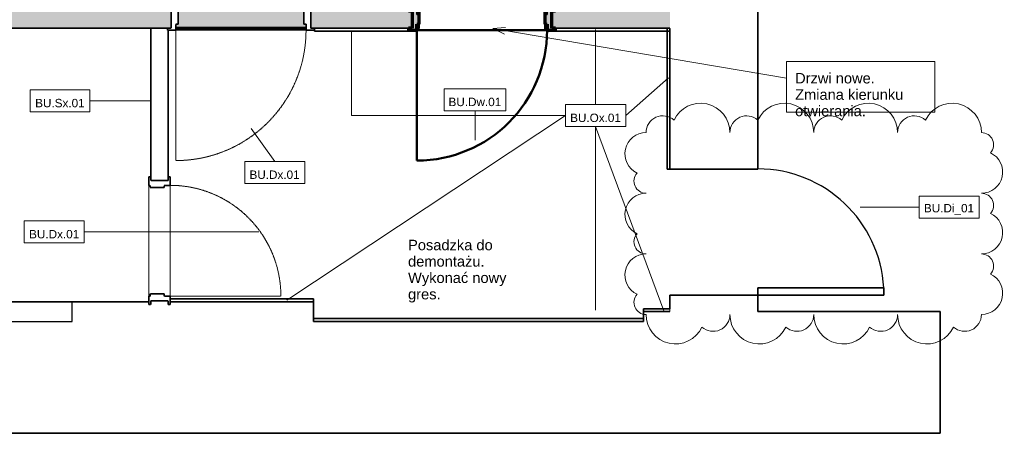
# Model space of a CAD drawing. Header units: centimetres. Extents: x -916 to 180, y 2044 to 2775.
# Tile 4 of 8: x -525 to 180, y 2044 to 2340. Entities that reach past the tile are written whole.
import ezdxf

# ---------------------------------------------------------------- set-up
doc = ezdxf.new("R2010")
doc.units = ezdxf.units.CM
doc.linetypes.add('Wyburzony', pattern=[0.48, 0.32, -0.16])
for name, color, linetype, lineweight in [('_Przerywana-1', 241, 'Wyburzony', 18), ('_Przerywana-2', 7, 'Continuous', 50), ('Chmurki rewizji', 50, 'Continuous', 9), ('Drzwi-1', 21, 'Wyburzony', 35), ('Drzwi-2', 241, 'Wyburzony', 18), ('Drzwi-3', 8, 'Continuous', 25), ('Drzwi-4', 7, 'Continuous', 50), ('Drzwi-5', 10, 'Continuous', 70), ('Krawędzie wspólne-1', 135, 'Continuous', 18), ('Krawędzie wspólne-2', 241, 'Wyburzony', 18), ('Notatki tekstowe', 50, 'Continuous', 9), ('Notatki tekstowe-1', 7, 'Continuous', 9), ('Oznaczenia wielu kategorii', 50, 'Continuous', 9), ('Oznaczenia wielu kategorii-1', 7, 'Continuous', 9), ('Panel-1', 55, 'Continuous', 35), ('Ugięcie rzutu', 8, 'Continuous', 25), ('Wzór cięcia-1', 254, 'Continuous', 18), ('Wzór cięcia-2', 7, 'Continuous', 18), ('Ściany', 8, 'Continuous', 25), ('Ściany-1', 55, 'Continuous', 35), ('Ściany-2', 21, 'Wyburzony', 35), ('Ściany-3', 10, 'Continuous', 70)]:
    doc.layers.add(name, color=color, linetype=linetype, lineweight=lineweight)
doc.styles.add('Arial', font='arial.ttf', dxfattribs={"height": 7.5})
doc.styles.add('Arial_1', font='arial.ttf', dxfattribs={"height": 6})

# ---------------------------------------------------------------- blocks, each defined once
blk = doc.blocks.new('Zabudowa_szachtu - Zabudowa_szachtu-810167-Stan_istniejący _ zmiany bud_')
at = {"layer": 'Ściany'}
for p, q in [((-813.28, 2156.1), (-814.92, 2124.08)), ((-486.86, 2124.08), (-486.86, 2138.08)), ((-814.92, 2124.08), (-486.86, 2124.08))]:
    blk.add_line(p, q, dxfattribs=at)
at = {"layer": 'Ściany-1'}
for p, q in [((-782.54, 2156.1), (-813.28, 2156.1)), ((-782.54, 2138.08), (-782.54, 2156.1)), ((-486.86, 2138.08), (-782.54, 2138.08))]:
    blk.add_line(p, q, dxfattribs=at)
blk = doc.blocks.new('_TD_drzwi - _TD_drzwi DE-919484-Stan_istniejący _ zmiany bud_')
at = {"layer": '_Przerywana-1'}
for p, q in [((-46.6, 7.65), (-30, 7.65)), ((-17.5, 7.65), (46.6, 7.65)), ((46.6, -7.65), (-46.6, -7.65))]:
    blk.add_line(p, q, dxfattribs=at)
at = {"layer": 'Drzwi-1'}
for p, q in [((-46.6, 7.65), (-52.6, 7.65)), ((-52.6, 7.65), (-52.6, 6.25)), ((-46.6, 6.65), (-46.6, 7.65)), ((52.6, 7.65), (46.6, 7.65)), ((46.6, 7.65), (46.6, 6.65)), ((52.6, 6.25), (52.6, 7.65)), ((-52.6, 6.25), (-50, 6.25)), ((-50, 6.25), (-50, -6.25)), ((-45, 6.65), (-46.6, 6.65)), ((-45, -3.45), (-45, 6.65)), ((46.6, 6.65), (45, 6.65)), ((45, 6.65), (45, -3.45)), ((50, 6.25), (52.6, 6.25)), ((50, -6.25), (50, 6.25)), ((-50, -6.25), (-52.6, -6.25)), ((-52.6, -6.25), (-52.6, -7.65)), ((-46.6, -7.65), (-46.6, -3.45)), ((-46.6, -3.45), (-45, -3.45)), ((45, -3.45), (46.6, -3.45)), ((46.6, -3.45), (46.6, -7.65)), ((52.6, -6.25), (50, -6.25)), ((52.6, -7.65), (52.6, -6.25)), ((-52.6, -7.65), (-46.6, -7.65)), ((46.6, -7.65), (52.6, -7.65))]:
    blk.add_line(p, q, dxfattribs=at)
at = {"layer": 'Drzwi-2'}
blk.add_line((-46.6, -7.65), (-46.6, -100.85), dxfattribs=at)
blk.add_arc((-46.6, -7.65), 93.2, 270, 360, dxfattribs=at)
blk = doc.blocks.new('_TD_drzwi - _TD_drzwi DE-919177-Stan_istniejący _ zmiany bud_')
at = {"layer": '_Przerywana-1'}
for p, q in [((-39.6, 7.65), (39.6, 7.65)), ((39.6, -7.65), (-39.6, -7.65))]:
    blk.add_line(p, q, dxfattribs=at)
at = {"layer": 'Drzwi-1'}
for p, q in [((-39.6, 7.65), (-45.6, 7.65)), ((-45.6, 7.65), (-45.6, 6.25)), ((-39.6, 6.65), (-39.6, 7.65)), ((45.6, 7.65), (39.6, 7.65)), ((39.6, 7.65), (39.6, 6.65)), ((45.6, 6.25), (45.6, 7.65)), ((-45.6, 6.25), (-43, 6.25)), ((-43, 6.25), (-43, -6.25)), ((-38, 6.65), (-39.6, 6.65)), ((-38, -3.45), (-38, 6.65)), ((39.6, 6.65), (38, 6.65)), ((38, 6.65), (38, -3.45)), ((43, 6.25), (45.6, 6.25)), ((43, -6.25), (43, 6.25)), ((-43, -6.25), (-45.6, -6.25)), ((-45.6, -6.25), (-45.6, -7.65)), ((-39.6, -7.65), (-39.6, -3.45)), ((-39.6, -3.45), (-38, -3.45)), ((38, -3.45), (39.6, -3.45)), ((39.6, -3.45), (39.6, -7.65)), ((45.6, -6.25), (43, -6.25)), ((45.6, -7.65), (45.6, -6.25)), ((-45.6, -7.65), (-39.6, -7.65)), ((39.6, -7.65), (45.6, -7.65))]:
    blk.add_line(p, q, dxfattribs=at)
at = {"layer": 'Drzwi-2'}
blk.add_line((-39.6, -7.65), (-39.6, -86.85), dxfattribs=at)
blk.add_arc((-39.6, -7.65), 79.2, 270, 360, dxfattribs=at)
blk = doc.blocks.new('_TD_drzwi - _TD_drzwi DE-919486-Stan_istniejący _ zmiany bud_')
at = {"layer": '_Przerywana-1'}
for p, q in [((46.6, 7.65), (-46.6, 7.65)), ((-46.6, -7.65), (46.6, -7.65))]:
    blk.add_line(p, q, dxfattribs=at)
at = {"layer": 'Drzwi-1'}
for p, q in [((-52.6, 7.65), (-46.6, 7.65)), ((-52.6, 6.25), (-52.6, 7.65)), ((-46.6, 7.65), (-46.6, 3.45)), ((46.6, 7.65), (52.6, 7.65)), ((46.6, 3.45), (46.6, 7.65)), ((52.6, 7.65), (52.6, 6.25)), ((-50, 6.25), (-52.6, 6.25)), ((-50, -6.25), (-50, 6.25)), ((-46.6, 3.45), (-45, 3.45)), ((-45, 3.45), (-45, -6.65)), ((45, 3.45), (46.6, 3.45)), ((45, -6.65), (45, 3.45)), ((50, 6.25), (50, -6.25)), ((52.6, 6.25), (50, 6.25)), ((-52.6, -7.65), (-52.6, -6.25)), ((-52.6, -6.25), (-50, -6.25)), ((-46.6, -6.65), (-46.6, -7.65)), ((-45, -6.65), (-46.6, -6.65)), ((46.6, -6.65), (45, -6.65)), ((46.6, -7.65), (46.6, -6.65)), ((50, -6.25), (52.6, -6.25)), ((52.6, -6.25), (52.6, -7.65)), ((-46.6, -7.65), (-52.6, -7.65)), ((52.6, -7.65), (46.6, -7.65))]:
    blk.add_line(p, q, dxfattribs=at)
at = {"layer": 'Drzwi-2'}
blk.add_line((-46.6, 7.65), (-46.6, 100.85), dxfattribs=at)
blk.add_arc((-46.6, 7.65), 93.2, 0, 90, dxfattribs=at)
blk = doc.blocks.new('M_Jednoskrzydłowe płytowe - 0915 x 2032mm ISTN-948749-Stan_istniejący _ zmiany bud_')
at = {"layer": 'Panel-1'}
for p, q in [((39.9, 31.5), (39.9, 121.52)), ((45, 121.52), (39.9, 121.52)), ((45, 31.5), (45, 121.52)), ((45, 31.5), (39.9, 31.5))]:
    blk.add_line(p, q, dxfattribs=at)
at = {"layer": 'Ugięcie rzutu'}
blk.add_arc((45, 31.5), 90.17, 93.2424, 180, dxfattribs=at)
blk = doc.blocks.new('_TD_drzwi - _TD_drzwi-919487-Stan_istniejący _ zmiany bud_')
at = {"layer": 'Drzwi-4'}
h = blk.add_hatch(color=256, dxfattribs=at)
h.paths.add_polyline_path([(52.6, -7.65), (52.6, -6.25), (50, -6.25), (50, 6.25), (52.6, 6.25), (52.6, 7.65), (46.6, 7.65), (46.6, 6.65), (45, 6.65), (45, -3.45), (46.6, -3.45), (46.6, -7.65), (50, -7.65)])
h.paths.add_polyline_path([(-46.6, -7.65), (-46.6, -3.45), (-45, -3.45), (-45, 6.65), (-46.6, 6.65), (-46.6, 7.65), (-52.6, 7.65), (-52.6, 6.25), (-50, 6.25), (-50, -6.25), (-52.6, -6.25), (-52.6, -7.65), (-50, -7.65)])
at = {"layer": '_Przerywana-2'}
for p, q in [((-46.6, 7.65), (46.6, 7.65)), ((46.6, -7.65), (-46.6, -7.65))]:
    blk.add_line(p, q, dxfattribs=at)
at = {"layer": 'Drzwi-4'}
blk.add_line((-46.6, -7.65), (-46.6, -100.85), dxfattribs=at)
blk.add_arc((-46.6, -7.65), 93.2, 270, 360, dxfattribs=at)
at = {"layer": 'Drzwi-5'}
for p, q in [((-46.6, 7.65), (-52.6, 7.65)), ((-52.6, 7.65), (-52.6, 6.25)), ((-46.6, 6.65), (-46.6, 7.65)), ((52.6, 7.65), (46.6, 7.65)), ((46.6, 7.65), (46.6, 6.65)), ((52.6, 6.25), (52.6, 7.65)), ((-52.6, 6.25), (-50, 6.25)), ((-50, 6.25), (-50, -6.25)), ((-45, 6.65), (-46.6, 6.65)), ((-45, -3.45), (-45, 6.65)), ((46.6, 6.65), (45, 6.65)), ((45, 6.65), (45, -3.45)), ((50, 6.25), (52.6, 6.25)), ((50, -6.25), (50, 6.25)), ((-50, -6.25), (-52.6, -6.25)), ((-52.6, -6.25), (-52.6, -7.65)), ((-46.6, -7.65), (-46.6, -3.45)), ((-46.6, -3.45), (-45, -3.45)), ((45, -3.45), (46.6, -3.45)), ((46.6, -3.45), (46.6, -7.65)), ((52.6, -6.25), (50, -6.25)), ((52.6, -7.65), (52.6, -6.25)), ((-52.6, -7.65), (-46.6, -7.65)), ((46.6, -7.65), (52.6, -7.65))]:
    blk.add_line(p, q, dxfattribs=at)
blk = doc.blocks.new('Family - ___-948772-Stan_istniejący _ zmiany bud_')
at = {"layer": 'Chmurki rewizji'}
for centre, radius, start, end in [((-37.29, 2258.95), 21, 360, 154.79123), ((22.71, 2258.95), 21, 360, 154.79123), ((82.71, 2258.95), 21, 360, 154.79123), ((142.71, 2258.95), 21, 360, 154.79123), ((-64.29, 2258.95), 12, 48.18969, 180), ((-4.29, 2258.95), 12, 48.18969, 180), ((55.71, 2258.95), 12, 48.18969, 180), ((115.71, 2258.95), 12, 48.18969, 180), ((-76.29, 2243.78), 15.17, 90, 244.79123), ((163.71, 2250.28), 8.67, 318.18969, 90), ((163.71, 2230.78), 15.17, 270, 64.79123), ((-76.29, 2224.28), 8.67, 138.18969, 270), ((-76.29, 2200.45), 15.17, 90, 244.79123), ((163.71, 2206.95), 8.67, 318.18969, 90), ((163.71, 2187.45), 15.17, 270, 64.79123), ((-76.29, 2180.95), 8.67, 138.18969, 270), ((-76.29, 2157.11), 15.17, 90, 244.79123), ((163.71, 2163.61), 8.67, 318.18969, 90), ((163.71, 2144.11), 15.17, 270, 64.79123), ((-76.29, 2137.61), 8.67, 138.18969, 270), ((-55.29, 2128.95), 21, 180, 334.79123), ((-28.29, 2128.95), 12, 228.18969, 0), ((4.71, 2128.95), 21, 180, 334.79123), ((31.71, 2128.95), 12, 228.18969, 0), ((64.71, 2128.95), 21, 180, 334.79123), ((91.71, 2128.95), 12, 228.18969, 0), ((124.71, 2128.95), 21, 180, 334.79123), ((151.71, 2128.95), 12, 228.18969, 0)]:
    blk.add_arc(centre, radius, start, end, dxfattribs=at)

msp = doc.modelspace()

# ---------------------------------------------------------------- hatches: boundary and pattern name
at = {"layer": 'Wzór cięcia-1'}
h = msp.add_hatch(color=256, dxfattribs=at)
h.paths.add_polyline_path([(-59.22, 2333.58), (-59.22, 2346.08), (-143.72, 2346.08), (-143.72, 2333.58), (-121.54, 2333.58)])
h.paths.add_polyline_path([(-243.72, 2333.58), (-243.72, 2346.08), (-316.22, 2346.08), (-316.22, 2333.58), (-246.32, 2333.58)])
h.paths.add_polyline_path([(-418.82, 2333.58), (-416.22, 2333.58), (-416.22, 2346.08), (-687.32, 2346.08), (-687.32, 2333.58), (-684.72, 2333.58)])
h.paths.add_polyline_path([(-799.28, 2333.58), (-779.32, 2333.58), (-779.32, 2346.08), (-803.54, 2346.08), (-804.18, 2333.58)])
at = {"layer": 'Wzór cięcia-2'}
msp.add_hatch(color=256, dxfattribs=at).paths.add_polyline_path([(-321.22, 2333.58), (-319.62, 2333.58), (-319.62, 2336.38), (-321.22, 2336.38), (-321.22, 2346.08), (-411.22, 2346.08), (-411.22, 2336.38), (-412.82, 2336.38), (-412.82, 2333.58), (-383.72, 2333.58)])

# ---------------------------------------------------------------- linework, layer by layer
at = {"layer": 'Krawędzie wspólne-1'}
for p, q in [((-59.22, 2333.58), (-59.22, 2331.58)), ((-59.22, 2133.08), (-59.22, 2131.08))]:
    msp.add_line(p, q, dxfattribs=at)
at = {"layer": 'Krawędzie wspólne-2'}
for p, q in [((-59.22, 2331.58), (-59.22, 2333.58)), ((-59.22, 2131.08), (-59.22, 2133.08))]:
    msp.add_line(p, q, dxfattribs=at)
at = {"layer": 'Notatki tekstowe'}
for q in [(-176.78, 2334.19), (-177.58, 2329.43), (24.25, 2297.82)]:
    msp.add_line((-186.05, 2333.31), q, dxfattribs=at)
at = {"layer": 'Notatki tekstowe', "flags": 128}
msp.add_lwpolyline([(24.25, 2309.69), (130.31, 2309.69), (130.31, 2273.68), (24.25, 2273.68)], close=True, dxfattribs=at)
at = {"layer": 'Oznaczenia wielu kategorii'}
for p, q in [((-112.36, 2332.58), (-112.36, 2278.94)), ((-287.18, 2331.47), (-287.18, 2271.08)), ((-60.22, 2298.17), (-90.7, 2271.08)), ((-431.22, 2281.61), (-474.41, 2281.61)), ((-333.37, 2139.31), (-134.02, 2271.08)), ((-287.18, 2271.08), (-134.02, 2271.08)), ((-198.68, 2253.66), (-198.68, 2274.59)), ((-358.87, 2261.97), (-342.05, 2238.3)), ((-63.68, 2131.62), (-112.36, 2263.22)), ((-112.36, 2132.08), (-112.36, 2263.22)), ((76.88, 2205.68), (119.12, 2205.68)), ((-353.45, 2187.94), (-478.28, 2187.94))]:
    msp.add_line(p, q, dxfattribs=at)
at = {"layer": 'Oznaczenia wielu kategorii', "flags": 128}
for points in [[(-220.84, 2290.31), (-176.53, 2290.31), (-176.53, 2274.59), (-220.84, 2274.59)], [(-516.92, 2289.47), (-474.41, 2289.47), (-474.41, 2273.75), (-516.92, 2273.75)], [(-134.02, 2278.94), (-90.7, 2278.94), (-90.7, 2263.22), (-134.02, 2263.22)], [(-363.51, 2238.3), (-320.58, 2238.3), (-320.58, 2222.58), (-363.51, 2222.58)], [(119.12, 2213.54), (162.05, 2213.54), (162.05, 2197.82), (119.12, 2197.82)], [(-521.21, 2195.8), (-478.28, 2195.8), (-478.28, 2180.08), (-521.21, 2180.08)]]:
    msp.add_lwpolyline(points, close=True, dxfattribs=at)
at = {"layer": 'Ściany-1'}
for p, q in [((3.78, 2232.83), (3.78, 2682.08)), ((-684.72, 2333.58), (-418.82, 2333.58)), ((-313.62, 2333.58), (-246.32, 2333.58)), ((-141.12, 2333.58), (-59.22, 2333.58)), ((-59.22, 2331.58), (-59.22, 2232.83)), ((-61.22, 2232.83), (3.78, 2232.83)), ((3.78, 2142.83), (-59.22, 2142.83)), ((-59.22, 2142.83), (-59.22, 2133.08)), ((3.78, 2131.08), (3.78, 2142.83)), ((-432.12, 2138.08), (-486.86, 2138.08)), ((-314.22, 2138.08), (-416.82, 2138.08)), ((-314.22, 2124.08), (-314.22, 2140.08)), ((-78.22, 2133.08), (-78.22, 2124.08)), ((-59.22, 2131.08), (-78.22, 2131.08)), ((134.28, 2131.08), (3.78, 2131.08)), ((134.28, 2044.08), (134.28, 2131.08)), ((-78.22, 2124.08), (-314.22, 2124.08)), ((-915.87, 2044.08), (134.28, 2044.08))]:
    msp.add_line(p, q, dxfattribs=at)
at = {"layer": 'Ściany-2'}
for p, q in [((-418.82, 2333.58), (-430.72, 2333.58)), ((-430.72, 2333.58), (-430.72, 2227.28)), ((-246.32, 2333.58), (-313.62, 2333.58)), ((-59.22, 2333.58), (-141.12, 2333.58)), ((-59.22, 2333.58), (-61.22, 2333.58)), ((-61.22, 2333.58), (-61.22, 2232.83)), ((-59.22, 2232.83), (-59.22, 2333.58)), ((-418.22, 2227.28), (-418.22, 2332.18)), ((-313.62, 2332.18), (-313.62, 2331.58)), ((-313.62, 2331.58), (-246.32, 2331.58)), ((-246.32, 2331.58), (-246.32, 2332.18)), ((-141.12, 2332.18), (-141.12, 2331.58)), ((-141.12, 2331.58), (-59.22, 2331.58)), ((-314.22, 2140.08), (-416.82, 2140.08)), ((-416.82, 2138.08), (-314.22, 2138.08)), ((-59.22, 2133.08), (-78.22, 2133.08)), ((-78.22, 2131.08), (-59.22, 2131.08)), ((-78.22, 2126.08), (-314.22, 2126.08)), ((-314.22, 2126.08), (-314.22, 2124.08)), ((-314.22, 2124.08), (-78.22, 2124.08)), ((-78.22, 2124.08), (-78.22, 2126.08))]:
    msp.add_line(p, q, dxfattribs=at)
at = {"layer": 'Ściany-3'}
msp.add_line((-412.82, 2333.58), (-319.62, 2333.58), dxfattribs=at)

# ---------------------------------------------------------------- block references
at = {"layer": '_Przerywana-1'}
for name, p in [('_TD_drzwi - _TD_drzwi DE-919486-Stan_istniejący _ zmiany bud_', (-193.72, 2339.83)), ('_TD_drzwi - _TD_drzwi DE-919484-Stan_istniejący _ zmiany bud_', (-366.22, 2339.83))]:
    msp.add_blockref(name, p, dxfattribs=at)
at = {"layer": '_Przerywana-1', "rotation": 89.99999999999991}
msp.add_blockref('_TD_drzwi - _TD_drzwi DE-919177-Stan_istniejący _ zmiany bud_', (-424.47, 2181.68), dxfattribs=at)
at = {"layer": '_Przerywana-2'}
msp.add_blockref('_TD_drzwi - _TD_drzwi-919487-Stan_istniejący _ zmiany bud_', (-193.72, 2339.83), dxfattribs=at)
at = {"layer": 'Chmurki rewizji'}
msp.add_blockref('Family - ___-948772-Stan_istniejący _ zmiany bud_', (0, 0), dxfattribs=at)
at = {"layer": 'Drzwi-3', "rotation": 269.9999999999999}
msp.add_blockref('M_Jednoskrzydłowe płytowe - 0915 x 2032mm ISTN-948749-Stan_istniejący _ zmiany bud_', (-27.72, 2187.83), dxfattribs=at)
at = {"layer": 'Ściany'}
msp.add_blockref('Zabudowa_szachtu - Zabudowa_szachtu-810167-Stan_istniejący _ zmiany bud_', (0, 0), dxfattribs=at)

# ---------------------------------------------------------------- texts
at = {"layer": 'Notatki tekstowe-1', "char_height": 7.5, "width": 93.87, "attachment_point": 1, "line_spacing_factor": 0.936439, "style": 'Arial'}
for s, insert in [('\\pxt5.08,10.16,15.24,20.32,25.4,30.48,35.56,40.64,45.72,50.8,55.88,60.96,66.04,71.12,76.2,81.28,86.36,91.44,96.52,101.6,106.68,111.76,116.84,121.92,127,132.08,137.16,142.24,147.32,152.4,157.48,162.56;{Drzwi nowe. Zmiana kierunku otwierania.}', (30.35, 2301.61)), ('\\pxt5.08,10.16,15.24,20.32,25.4,30.48,35.56,40.64,45.72,50.8,55.88,60.96,66.04,71.12,76.2,81.28,86.36,91.44,96.52,101.6,106.68,111.76,116.84,121.92,127,132.08,137.16,142.24,147.32,152.4,157.48,162.56;{Posadzka do demontażu. Wykonać nowy gres.}', (-246.62, 2182.4))]:
    msp.add_mtext(s, dxfattribs=dict(at, insert=insert))
at = {"layer": 'Oznaczenia wielu kategorii-1', "char_height": 6, "attachment_point": 5, "line_spacing_factor": 0.936439, "style": 'Arial_1'}
for s, insert, width in [('\\pxqc,t5,10,15,20,25,30,35,40,45,50,55,60,65,70,75,80,85,90,95,100,105,110,115,120,125,130,135,140,145,150,155,160;{BU.Sx.01}', (-495.75, 2280.03), 36.51), ('\\pxqc,t5,10,15,20,25,30,35,40,45,50,55,60,65,70,75,80,85,90,95,100,105,110,115,120,125,130,135,140,145,150,155,160;{BU.Dw.01}', (-198.79, 2280.86), 38.31), ('\\pxqc,t5,10,15,20,25,30,35,40,45,50,55,60,65,70,75,80,85,90,95,100,105,110,115,120,125,130,135,140,145,150,155,160;{BU.Ox.01}', (-112.46, 2269.49), 37.32), ('\\pxqc,t5,10,15,20,25,30,35,40,45,50,55,60,65,70,75,80,85,90,95,100,105,110,115,120,125,130,135,140,145,150,155,160;{BU.Dx.01}', (-342.15, 2228.85), 36.93), ('\\pxqc,t5,10,15,20,25,30,35,40,45,50,55,60,65,70,75,80,85,90,95,100,105,110,115,120,125,130,135,140,145,150,155,160;{BU.Di_01}', (140.48, 2204.1), 36.93), ('\\pxqc,t5,10,15,20,25,30,35,40,45,50,55,60,65,70,75,80,85,90,95,100,105,110,115,120,125,130,135,140,145,150,155,160;{BU.Dx.01}', (-499.85, 2186.35), 36.93)]:
    msp.add_mtext(s, dxfattribs=dict(at, insert=insert, width=width))

doc.saveas('drawing.dxf')
